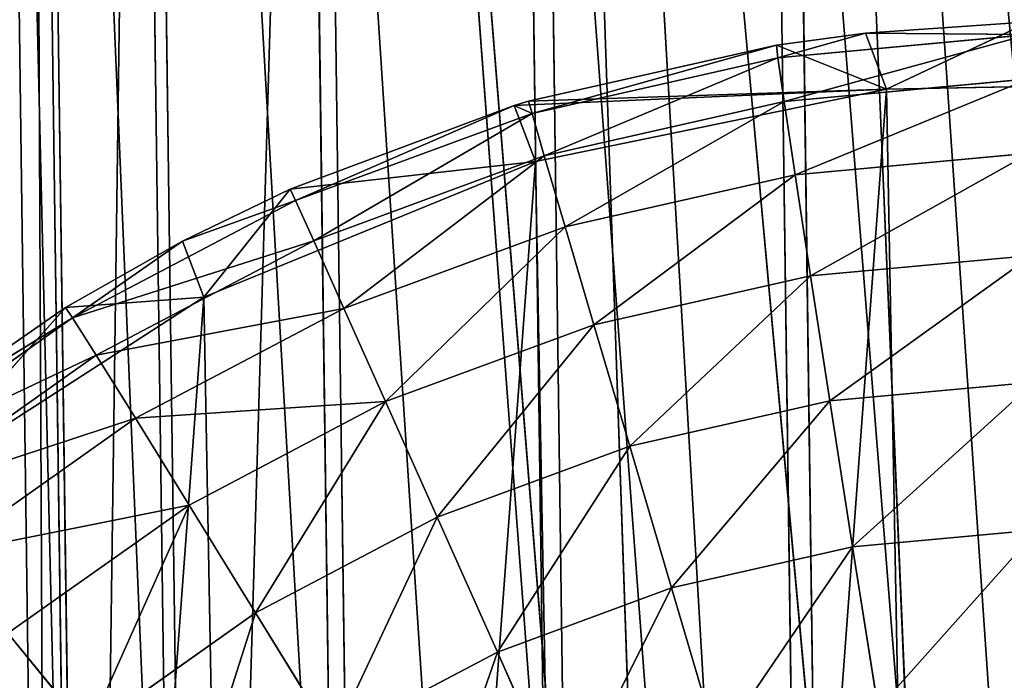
# Model space of a CAD drawing. Extents: x 0 to 230, y 0 to 588.
# Tile 114 of 256: x 107.94 to 114.52, y 124.36 to 128.78. Entities that reach past the tile are written whole.
import ezdxf

# ---------------------------------------------------------------- set-up
doc = ezdxf.new("R2010")
doc.units = 0
doc.header["$LTSCALE"] = 25.4
doc.layers.get('0').update_dxf_attribs({"color": 13, "linetype": 'CONTINUOUS'})

# ---------------------------------------------------------------- blocks, each defined once
blk = doc.blocks.new('VIPER-I-6512-6513_STL_3')
at = {"color": 250}
for p, q in [((-14.7192, 154.5914, 501.1435), (-14.4205, 132.4772, 466.1764)), ((-14.7192, 154.5914, 501.1435), (-14.4205, 132.4772, 466.1764)), ((-14.7192, 154.5914, 501.1435), (-13.794, 132.6465, 466.2595)), ((-13.2252, 132.7092, 466.2912), (-14.7192, 154.5914, 501.1435)), ((-13.2252, 132.7092, 466.2912), (-14.7192, 154.5914, 501.1435)), ((-14.7192, 154.5914, 501.1435), (-13.794, 132.6465, 466.2595)), ((-15.1038, 132.1613, 466.0173), (-16.3871, 154.084, 501.4501)), ((-16.3871, 154.084, 501.4501), (-14.4205, 132.4772, 466.1764)), ((-16.3871, 154.084, 501.4501), (-14.4205, 132.4772, 466.1764)), ((-16.3871, 154.084, 501.4501), (-16.0809, 131.4132, 465.6029)), ((-16.3871, 154.084, 501.4501), (-16.0809, 131.4132, 465.6029)), ((-16.3871, 154.084, 501.4501), (-15.6236, 131.8141, 465.8326)), ((-16.3871, 154.084, 501.4501), (-15.6236, 131.8141, 465.8326)), ((-15.1038, 132.1613, 466.0173), (-16.3871, 154.084, 501.4501)), ((-16.1897, 131.3016, 465.5352), (-17.8333, 153.2157, 501.9869)), ((-17.8333, 153.2157, 501.9869), (-16.0809, 131.4132, 465.6029)), ((-17.8333, 153.2157, 501.9869), (-16.0809, 131.4132, 465.6029)), ((-17.8333, 153.2157, 501.9869), (-17.4724, 126.4911, 459.7298)), ((-16.1897, 131.3016, 465.5352), (-17.8333, 153.2157, 501.9869)), ((-17.8333, 153.2157, 501.9869), (-17.4724, 126.4911, 459.7298)), ((-18.9505, 152.0509, 502.714), (-18.5895, 125.3263, 460.4568)), ((-18.9505, 152.0509, 502.714), (-18.5895, 125.3263, 460.4568)), ((-19.6558, 150.676, 503.5775), (-19.2948, 123.9514, 461.3204)), ((-19.6558, 150.676, 503.5775), (-19.2948, 123.9514, 461.3204)), ((-19.8969, 149.193, 504.5134), (-19.536, 122.4683, 462.2563)), ((-19.8969, 149.193, 504.5134), (-19.536, 122.4683, 462.2563)), ((-19.6559, 147.7117, 505.4522), (-19.295, 120.9871, 463.1951)), ((-19.6559, 147.7117, 505.4522), (-19.295, 120.9871, 463.1951)), ((-18.9508, 146.3422, 506.3243), (-18.5899, 119.6176, 464.0672)), ((-18.9508, 146.3422, 506.3243), (-18.5899, 119.6176, 464.0672)), ((-17.8338, 145.1859, 507.0652), (-17.4729, 118.4613, 464.808)), ((-17.8338, 145.1859, 507.0652), (-17.4729, 118.4613, 464.808)), ((-16.3877, 144.3287, 507.6197), (-16.0268, 117.6041, 465.3625)), ((-16.3877, 144.3287, 507.6197), (-16.0268, 117.6041, 465.3625)), ((-14.7198, 143.834, 507.9467), (-14.3589, 117.1094, 465.6896)), ((-14.7198, 143.834, 507.9467), (-14.3589, 117.1094, 465.6896)), ((-14.0766, 137.4875, 452.9839), (-12.9784, 137.5629, 452.9894)), ((-14.0766, 137.4875, 452.9839), (-12.9784, 137.5629, 452.9894)), ((-13.9342, 137.1119, 429.9874), (-12.9784, 137.5629, 452.9894)), ((-13.9342, 137.1119, 429.9874), (-12.9784, 137.5629, 452.9894)), ((-14.6717, 137.4072, 452.9815), (-14.0766, 137.4875, 452.9839)), ((-14.6717, 137.4072, 452.9815), (-14.0766, 137.4875, 452.9839)), ((-14.0766, 137.4875, 452.9839), (-14.6626, 137.322, 454.1987)), ((-14.0766, 137.4875, 452.9839), (-14.6626, 137.322, 454.1987)), ((-14.6626, 137.322, 454.1987), (-12.9831, 137.4765, 454.2065)), ((-14.6626, 137.322, 454.1987), (-12.9831, 137.4765, 454.2065)), ((-13.9342, 137.1119, 429.9874), (-14.0766, 137.4875, 452.9839)), ((-13.9342, 137.1119, 429.9874), (-14.0766, 137.4875, 452.9839)), ((-14.0766, 137.4875, 452.9839), (-12.9831, 137.4765, 454.2065)), ((-14.0766, 137.4875, 452.9839), (-12.9831, 137.4765, 454.2065)), ((-16.3302, 137.0318, 452.9774), (-14.6717, 137.4072, 452.9815)), ((-16.3302, 137.0318, 452.9774), (-14.6717, 137.4072, 452.9815)), ((-14.6717, 137.4072, 452.9815), (-13.9342, 137.1119, 429.9874)), ((-14.6717, 137.4072, 452.9815), (-13.9342, 137.1119, 429.9874)), ((-14.6717, 137.4072, 452.9815), (-14.6626, 137.322, 454.1987)), ((-14.6717, 137.4072, 452.9815), (-14.6626, 137.322, 454.1987)), ((-16.3076, 136.9497, 454.1945), (-14.6626, 137.322, 454.1987)), ((-16.3076, 136.9497, 454.1945), (-14.6626, 137.322, 454.1987)), ((-14.6205, 137.0294, 455.3825), (-14.6626, 137.322, 454.1987)), ((-14.6205, 137.0294, 455.3825), (-14.6626, 137.322, 454.1987)), ((-14.6205, 137.0294, 455.3825), (-12.9822, 137.1801, 455.3902)), ((-14.6205, 137.0294, 455.3825), (-12.9822, 137.1801, 455.3902)), ((-11.5357, 137.1565, 430.0015), (-13.9342, 137.1119, 429.9874)), ((-11.5357, 137.1565, 430.0015), (-13.9342, 137.1119, 429.9874)), ((-16.4261, 137.003, 452.9772), (-13.9342, 137.1119, 429.9874)), ((-16.4261, 137.003, 452.9772), (-13.9342, 137.1119, 429.9874)), ((-16.3302, 137.0318, 452.9774), (-13.9342, 137.1119, 429.9874)), ((-16.3302, 137.0318, 452.9774), (-13.9342, 137.1119, 429.9874)), ((-13.9342, 137.1119, 429.9874), (-16.2837, 136.6275, 429.9807)), ((-13.9342, 137.1119, 429.9874), (-16.2837, 136.6275, 429.9807)), ((-17.9256, 136.4432, 452.9771), (-16.4261, 137.003, 452.9772)), ((-17.9256, 136.4432, 452.9771), (-16.4261, 137.003, 452.9772)), ((-16.4261, 137.003, 452.9772), (-17.8899, 136.3659, 454.1943)), ((-16.4261, 137.003, 452.9772), (-17.8899, 136.3659, 454.1943)), ((-16.4261, 137.003, 452.9772), (-16.3302, 137.0318, 452.9774)), ((-16.4261, 137.003, 452.9772), (-16.3302, 137.0318, 452.9774)), ((-16.4261, 137.003, 452.9772), (-16.2837, 136.6275, 429.9807)), ((-16.4261, 137.003, 452.9772), (-16.2837, 136.6275, 429.9807)), ((-16.4261, 137.003, 452.9772), (-16.3076, 136.9497, 454.1945)), ((-16.4261, 137.003, 452.9772), (-16.3076, 136.9497, 454.1945)), ((-16.3302, 137.0318, 452.9774), (-16.3076, 136.9497, 454.1945)), ((-16.3302, 137.0318, 452.9774), (-16.3076, 136.9497, 454.1945)), ((-16.2252, 136.6662, 455.3785), (-14.6205, 137.0294, 455.3825)), ((-16.2252, 136.6662, 455.3785), (-14.6205, 137.0294, 455.3825)), ((-14.5467, 136.5382, 456.497), (-14.6205, 137.0294, 455.3825)), ((-14.5467, 136.5382, 456.497), (-14.6205, 137.0294, 455.3825)), ((-17.8899, 136.3659, 454.1943), (-16.3076, 136.9497, 454.1945)), ((-17.8899, 136.3659, 454.1943), (-16.3076, 136.9497, 454.1945)), ((-16.2252, 136.6662, 455.3785), (-16.3076, 136.9497, 454.1945)), ((-16.2252, 136.6662, 455.3785), (-16.3076, 136.9497, 454.1945)), ((-17.7687, 136.0967, 455.3782), (-16.2252, 136.6662, 455.3785)), ((-17.7687, 136.0967, 455.3782), (-16.2252, 136.6662, 455.3785)), ((-16.0856, 136.1899, 456.4932), (-16.2252, 136.6662, 455.3785)), ((-16.0856, 136.1899, 456.4932), (-16.2252, 136.6662, 455.3785)), ((-14.5467, 136.5382, 456.497), (-12.9755, 136.6827, 456.5044)), ((-14.5467, 136.5382, 456.497), (-12.9755, 136.6827, 456.5044)), ((-16.2837, 136.6275, 429.9807), (-18.5043, 135.7196, 429.9818)), ((-16.2837, 136.6275, 429.9807), (-18.5043, 135.7196, 429.9818)), ((-17.9256, 136.4432, 452.9771), (-16.2837, 136.6275, 429.9807)), ((-17.9256, 136.4432, 452.9771), (-16.2837, 136.6275, 429.9807)), ((-16.0856, 136.1899, 456.4932), (-14.5467, 136.5382, 456.497)), ((-16.0856, 136.1899, 456.4932), (-14.5467, 136.5382, 456.497)), ((-14.4434, 135.8634, 457.5083), (-14.5467, 136.5382, 456.497)), ((-14.4434, 135.8634, 457.5083), (-14.5467, 136.5382, 456.497)), ((-18.6467, 136.0952, 452.9783), (-17.9256, 136.4432, 452.9771)), ((-18.6467, 136.0952, 452.9783), (-17.9256, 136.4432, 452.9771)), ((-17.9256, 136.4432, 452.9771), (-18.5043, 135.7196, 429.9818)), ((-17.9256, 136.4432, 452.9771), (-18.5043, 135.7196, 429.9818)), ((-17.9256, 136.4432, 452.9771), (-17.8899, 136.3659, 454.1943)), ((-17.9256, 136.4432, 452.9771), (-17.8899, 136.3659, 454.1943)), ((-19.3824, 135.5806, 454.1979), (-17.8899, 136.3659, 454.1943)), ((-19.3824, 135.5806, 454.1979), (-17.8899, 136.3659, 454.1943)), ((-18.6467, 136.0952, 452.9783), (-17.8899, 136.3659, 454.1943)), ((-18.6467, 136.0952, 452.9783), (-17.8899, 136.3659, 454.1943)), ((-17.7687, 136.0967, 455.3782), (-17.8899, 136.3659, 454.1943)), ((-17.7687, 136.0967, 455.3782), (-17.8899, 136.3659, 454.1943)), ((-17.5658, 135.6438, 456.4929), (-16.0856, 136.1899, 456.4932)), ((-17.5658, 135.6438, 456.4929), (-16.0856, 136.1899, 456.4932)), ((-15.893, 135.5353, 457.5047), (-16.0856, 136.1899, 456.4932)), ((-15.893, 135.5353, 457.5047), (-16.0856, 136.1899, 456.4932)), ((-19.4305, 135.6514, 452.9807), (-18.6467, 136.0952, 452.9783)), ((-19.4305, 135.6514, 452.9807), (-18.6467, 136.0952, 452.9783)), ((-18.6467, 136.0952, 452.9783), (-19.3824, 135.5806, 454.1979)), ((-18.6467, 136.0952, 452.9783), (-19.3824, 135.5806, 454.1979)), ((-19.2247, 135.3306, 455.3817), (-17.7687, 136.0967, 455.3782)), ((-19.2247, 135.3306, 455.3817), (-17.7687, 136.0967, 455.3782)), ((-18.6467, 136.0952, 452.9783), (-18.5043, 135.7196, 429.9818)), ((-18.6467, 136.0952, 452.9783), (-18.5043, 135.7196, 429.9818)), ((-17.5658, 135.6438, 456.4929), (-17.7687, 136.0967, 455.3782)), ((-17.5658, 135.6438, 456.4929), (-17.7687, 136.0967, 455.3782)), ((-14.4434, 135.8634, 457.5083), (-12.9634, 135.9995, 457.5153)), ((-14.4434, 135.8634, 457.5083), (-12.9634, 135.9995, 457.5153)), ((-15.893, 135.5353, 457.5047), (-14.4434, 135.8634, 457.5083)), ((-15.893, 135.5353, 457.5047), (-14.4434, 135.8634, 457.5083)), ((-14.3138, 135.0254, 458.3857), (-14.4434, 135.8634, 457.5083)), ((-14.3138, 135.0254, 458.3857), (-14.4434, 135.8634, 457.5083)), ((-18.5043, 135.7196, 429.9818), (-20.5202, 134.4193, 429.9906)), ((-18.5043, 135.7196, 429.9818), (-20.5202, 134.4193, 429.9906)), ((-19.4305, 135.6514, 452.9807), (-18.5043, 135.7196, 429.9818)), ((-19.4305, 135.6514, 452.9807), (-18.5043, 135.7196, 429.9818)), ((-20.6626, 134.7948, 452.9871), (-19.4305, 135.6514, 452.9807)), ((-20.6626, 134.7948, 452.9871), (-19.4305, 135.6514, 452.9807)), ((-19.4305, 135.6514, 452.9807), (-20.5202, 134.4193, 429.9906)), ((-19.4305, 135.6514, 452.9807), (-20.5202, 134.4193, 429.9906)), ((-19.4305, 135.6514, 452.9807), (-19.3824, 135.5806, 454.1979)), ((-19.4305, 135.6514, 452.9807), (-19.3824, 135.5806, 454.1979)), ((-18.9622, 134.9091, 456.4963), (-17.5658, 135.6438, 456.4929)), ((-18.9622, 134.9091, 456.4963), (-17.5658, 135.6438, 456.4929)), ((-17.2874, 135.0208, 457.5045), (-17.5658, 135.6438, 456.4929)), ((-17.2874, 135.0208, 457.5045), (-17.5658, 135.6438, 456.4929)), ((-20.7598, 134.6072, 454.2053), (-19.3824, 135.5806, 454.1979)), ((-20.7598, 134.6072, 454.2053), (-19.3824, 135.5806, 454.1979)), ((-20.6626, 134.7948, 452.9871), (-19.3824, 135.5806, 454.1979)), ((-20.6626, 134.7948, 452.9871), (-19.3824, 135.5806, 454.1979)), ((-19.2247, 135.3306, 455.3817), (-19.3824, 135.5806, 454.1979)), ((-19.2247, 135.3306, 455.3817), (-19.3824, 135.5806, 454.1979)), ((-17.2874, 135.0208, 457.5045), (-15.893, 135.5353, 457.5047)), ((-17.2874, 135.0208, 457.5045), (-15.893, 135.5353, 457.5047)), ((-15.6533, 134.7222, 458.3824), (-15.893, 135.5353, 457.5047)), ((-15.6533, 134.7222, 458.3824), (-15.893, 135.5353, 457.5047)), ((-20.5683, 134.3811, 455.3889), (-19.2247, 135.3306, 455.3817)), ((-20.5683, 134.3811, 455.3889), (-19.2247, 135.3306, 455.3817)), ((-18.9622, 134.9091, 456.4963), (-19.2247, 135.3306, 455.3817)), ((-18.9622, 134.9091, 456.4963), (-19.2247, 135.3306, 455.3817)), ((-14.3138, 135.0254, 458.3857), (-12.9462, 135.1512, 458.3922)), ((-14.3138, 135.0254, 458.3857), (-12.9462, 135.1512, 458.3922)), ((-18.6027, 134.3288, 457.5076), (-17.2874, 135.0208, 457.5045)), ((-18.6027, 134.3288, 457.5076), (-17.2874, 135.0208, 457.5045)), ((-16.9418, 134.2468, 458.3822), (-17.2874, 135.0208, 457.5045)), ((-16.9418, 134.2468, 458.3822), (-17.2874, 135.0208, 457.5045)), ((-15.6533, 134.7222, 458.3824), (-14.3138, 135.0254, 458.3857)), ((-15.6533, 134.7222, 458.3824), (-14.3138, 135.0254, 458.3857)), ((-14.1618, 134.0498, 459.1026), (-14.3138, 135.0254, 458.3857)), ((-14.1618, 134.0498, 459.1026), (-14.3138, 135.0254, 458.3857)), ((-20.2507, 133.9985, 456.5031), (-18.9622, 134.9091, 456.4963)), ((-20.2507, 133.9985, 456.5031), (-18.9622, 134.9091, 456.4963)), ((-18.6027, 134.3288, 457.5076), (-18.9622, 134.9091, 456.4963)), ((-18.6027, 134.3288, 457.5076), (-18.9622, 134.9091, 456.4963)), ((-16.9418, 134.2468, 458.3822), (-15.6533, 134.7222, 458.3824)), ((-16.9418, 134.2468, 458.3822), (-15.6533, 134.7222, 458.3824)), ((-15.3738, 133.7755, 459.0995), (-15.6533, 134.7222, 458.3824)), ((-15.3738, 133.7755, 459.0995), (-15.6533, 134.7222, 458.3824)), ((-19.8164, 133.471, 457.5141), (-18.6027, 134.3288, 457.5076)), ((-19.8164, 133.471, 457.5141), (-18.6027, 134.3288, 457.5076)), ((-18.1572, 133.6073, 458.3851), (-18.6027, 134.3288, 457.5076)), ((-18.1572, 133.6073, 458.3851), (-18.6027, 134.3288, 457.5076)), ((-18.1572, 133.6073, 458.3851), (-16.9418, 134.2468, 458.3822)), ((-18.1572, 133.6073, 458.3851), (-16.9418, 134.2468, 458.3822)), ((-16.5396, 133.3453, 459.0994), (-16.9418, 134.2468, 458.3822)), ((-16.5396, 133.3453, 459.0994), (-16.9418, 134.2468, 458.3822)), ((-14.1618, 134.0498, 459.1026), (-12.9244, 134.1636, 459.1084)), ((-14.1618, 134.0498, 459.1026), (-12.9244, 134.1636, 459.1084)), ((-15.3738, 133.7755, 459.0995), (-14.1618, 134.0498, 459.1026)), ((-15.3738, 133.7755, 459.0995), (-14.1618, 134.0498, 459.1026)), ((-13.992, 132.9661, 459.6371), (-14.1618, 134.0498, 459.1026)), ((-13.992, 132.9661, 459.6371), (-14.1618, 134.0498, 459.1026)), ((-16.5396, 133.3453, 459.0994), (-15.3738, 133.7755, 459.0995)), ((-16.5396, 133.3453, 459.0994), (-15.3738, 133.7755, 459.0995)), ((-15.0629, 132.7237, 459.6344), (-15.3738, 133.7755, 459.0995)), ((-15.0629, 132.7237, 459.6344), (-15.3738, 133.7755, 459.0995)), ((-19.2788, 132.8147, 458.3911), (-18.1572, 133.6073, 458.3851)), ((-19.2788, 132.8147, 458.3911), (-18.1572, 133.6073, 458.3851)), ((-17.6393, 132.7667, 459.102), (-18.1572, 133.6073, 458.3851)), ((-17.6393, 132.7667, 459.102), (-18.1572, 133.6073, 458.3851)), ((-19.2788, 132.8147, 458.3911), (-19.8164, 133.471, 457.5141)), ((-19.2788, 132.8147, 458.3911), (-19.8164, 133.471, 457.5141)), ((-17.6393, 132.7667, 459.102), (-16.5396, 133.3453, 459.0994)), ((-17.6393, 132.7667, 459.102), (-16.5396, 133.3453, 459.0994)), ((-16.093, 132.3437, 459.6342), (-16.5396, 133.3453, 459.0994)), ((-16.093, 132.3437, 459.6342), (-16.5396, 133.3453, 459.0994))]:
    blk.add_line(p, q, dxfattribs=at)
at = {"color": 7}
mesh = blk.add_polyface(dxfattribs=at)
corners = [(-14.7192, 154.5914, 501.1435), (-12.9532, 154.7002, 501.0897), (-12.6547, 132.6878, 466.2838)]
mesh.append_faces([[corners[k] for k in face] for face in [(0, 1, 2)]], dxfattribs={"color": 7})
mesh = blk.add_polyface(dxfattribs=at)
corners = [(-16.3871, 154.084, 501.4501), (-14.7192, 154.5914, 501.1435), (-14.4205, 132.4772, 466.1764)]
mesh.append_faces([[corners[k] for k in face] for face in [(0, 1, 2)]], dxfattribs={"color": 7})
mesh = blk.add_polyface(dxfattribs=at)
corners = [(-14.7192, 154.5914, 501.1435), (-13.794, 132.6465, 466.2595), (-14.4205, 132.4772, 466.1764)]
mesh.append_faces([[corners[k] for k in face] for face in [(0, 1, 2)]], dxfattribs={"color": 7})
mesh = blk.add_polyface(dxfattribs=at)
corners = [(-14.7192, 154.5914, 501.1435), (-12.6547, 132.6878, 466.2838), (-13.2252, 132.7092, 466.2912)]
mesh.append_faces([[corners[k] for k in face] for face in [(0, 1, 2)]], dxfattribs={"color": 7})
mesh = blk.add_polyface(dxfattribs=at)
corners = [(-14.7192, 154.5914, 501.1435), (-13.2252, 132.7092, 466.2912), (-13.794, 132.6465, 466.2595)]
mesh.append_faces([[corners[k] for k in face] for face in [(0, 1, 2)]], dxfattribs={"color": 7})
mesh = blk.add_polyface(dxfattribs=at)
corners = [(-17.8333, 153.2157, 501.9869), (-16.3871, 154.084, 501.4501), (-16.0809, 131.4132, 465.6029)]
mesh.append_faces([[corners[k] for k in face] for face in [(0, 1, 2)]], dxfattribs={"color": 7})
mesh = blk.add_polyface(dxfattribs=at)
corners = [(-16.3871, 154.084, 501.4501), (-14.4205, 132.4772, 466.1764), (-15.1038, 132.1613, 466.0173)]
mesh.append_faces([[corners[k] for k in face] for face in [(0, 1, 2)]], dxfattribs={"color": 7})
mesh = blk.add_polyface(dxfattribs=at)
corners = [(-16.3871, 154.084, 501.4501), (-15.6236, 131.8141, 465.8326), (-16.0809, 131.4132, 465.6029)]
mesh.append_faces([[corners[k] for k in face] for face in [(0, 1, 2)]], dxfattribs={"color": 7})
mesh = blk.add_polyface(dxfattribs=at)
corners = [(-16.3871, 154.084, 501.4501), (-15.1038, 132.1613, 466.0173), (-15.6236, 131.8141, 465.8326)]
mesh.append_faces([[corners[k] for k in face] for face in [(0, 1, 2)]], dxfattribs={"color": 7})
mesh = blk.add_polyface(dxfattribs=at)
corners = [(-18.9505, 152.0509, 502.714), (-17.4724, 126.4911, 459.7298), (-18.5895, 125.3263, 460.4568), (-17.8333, 153.2157, 501.9869)]
mesh.append_faces([[corners[k] for k in face] for face in [(0, 1, 2), (1, 0, 3)]], dxfattribs={"vtx0": -1, "color": 7})
mesh = blk.add_polyface(dxfattribs=at)
corners = [(-17.8333, 153.2157, 501.9869), (-16.0809, 131.4132, 465.6029), (-16.1897, 131.3016, 465.5352)]
mesh.append_faces([[corners[k] for k in face] for face in [(0, 1, 2)]], dxfattribs={"color": 7})
mesh = blk.add_polyface(dxfattribs=at)
corners = [(-17.4724, 126.4911, 459.7298), (-16.1897, 131.3016, 465.5352), (-16.1358, 127.3099, 459.2234), (-17.8333, 153.2157, 501.9869)]
mesh.append_faces([[corners[k] for k in face] for face in [(0, 1, 2), (1, 0, 3)]], dxfattribs={"vtx0": -1, "color": 7})
mesh = blk.add_polyface(dxfattribs=at)
corners = [(-19.6558, 150.676, 503.5775), (-18.5895, 125.3263, 460.4568), (-19.2948, 123.9514, 461.3204), (-18.9505, 152.0509, 502.714)]
mesh.append_faces([[corners[k] for k in face] for face in [(0, 1, 2), (1, 0, 3)]], dxfattribs={"vtx0": -1, "color": 7})
mesh = blk.add_polyface(dxfattribs=at)
corners = [(-19.8969, 149.193, 504.5134), (-19.2948, 123.9514, 461.3204), (-19.536, 122.4683, 462.2563), (-19.6558, 150.676, 503.5775)]
mesh.append_faces([[corners[k] for k in face] for face in [(0, 1, 2), (1, 0, 3)]], dxfattribs={"vtx0": -1, "color": 7})
mesh = blk.add_polyface(dxfattribs=at)
corners = [(-19.6559, 147.7117, 505.4522), (-19.536, 122.4683, 462.2563), (-19.295, 120.9871, 463.1951), (-19.8969, 149.193, 504.5134)]
mesh.append_faces([[corners[k] for k in face] for face in [(0, 1, 2), (1, 0, 3)]], dxfattribs={"vtx0": -1, "color": 7})
mesh = blk.add_polyface(dxfattribs=at)
corners = [(-18.9508, 146.3422, 506.3243), (-19.295, 120.9871, 463.1951), (-18.5899, 119.6176, 464.0672), (-19.6559, 147.7117, 505.4522)]
mesh.append_faces([[corners[k] for k in face] for face in [(0, 1, 2), (1, 0, 3)]], dxfattribs={"vtx0": -1, "color": 7})
mesh = blk.add_polyface(dxfattribs=at)
corners = [(-17.8338, 145.1859, 507.0652), (-18.5899, 119.6176, 464.0672), (-17.4729, 118.4613, 464.808), (-18.9508, 146.3422, 506.3243)]
mesh.append_faces([[corners[k] for k in face] for face in [(0, 1, 2), (1, 0, 3)]], dxfattribs={"vtx0": -1, "color": 7})
mesh = blk.add_polyface(dxfattribs=at)
corners = [(-16.0268, 117.6041, 465.3625), (-17.8338, 145.1859, 507.0652), (-17.4729, 118.4613, 464.808), (-16.3877, 144.3287, 507.6197)]
mesh.append_faces([[corners[k] for k in face] for face in [(0, 1, 2), (1, 0, 3)]], dxfattribs={"vtx0": -1, "color": 7})
mesh = blk.add_polyface(dxfattribs=at)
corners = [(-14.3589, 117.1094, 465.6896), (-16.3877, 144.3287, 507.6197), (-16.0268, 117.6041, 465.3625), (-14.7198, 143.834, 507.9467)]
mesh.append_faces([[corners[k] for k in face] for face in [(0, 1, 2), (1, 0, 3)]], dxfattribs={"vtx0": -1, "color": 7})
mesh = blk.add_polyface(dxfattribs=at)
corners = [(-12.5929, 117.0141, 465.765), (-14.7198, 143.834, 507.9467), (-14.3589, 117.1094, 465.6896), (-12.9538, 143.7387, 508.0221)]
mesh.append_faces([[corners[k] for k in face] for face in [(0, 1, 2), (1, 0, 3)]], dxfattribs={"vtx0": -1, "color": 7})
mesh = blk.add_polyface(dxfattribs=at)
corners = [(-12.9784, 137.5629, 452.9894), (-13.9342, 137.1119, 429.9874), (-14.0766, 137.4875, 452.9839)]
mesh.append_faces([[corners[k] for k in face] for face in [(0, 1, 2)]], dxfattribs={"color": 7})
mesh = blk.add_polyface(dxfattribs=at)
corners = [(-12.9831, 137.4765, 454.2065), (-12.9784, 137.5629, 452.9894), (-14.0766, 137.4875, 452.9839)]
mesh.append_faces([[corners[k] for k in face] for face in [(0, 1, 2)]], dxfattribs={"color": 7})
mesh = blk.add_polyface(dxfattribs=at)
corners = [(-12.9784, 137.5629, 452.9894), (-11.5357, 137.1565, 430.0015), (-13.9342, 137.1119, 429.9874)]
mesh.append_faces([[corners[k] for k in face] for face in [(0, 1, 2)]], dxfattribs={"color": 7})
mesh = blk.add_polyface(dxfattribs=at)
corners = [(-14.0766, 137.4875, 452.9839), (-13.9342, 137.1119, 429.9874), (-14.6717, 137.4072, 452.9815)]
mesh.append_faces([[corners[k] for k in face] for face in [(0, 1, 2)]], dxfattribs={"color": 7})
mesh = blk.add_polyface(dxfattribs=at)
corners = [(-14.6626, 137.322, 454.1987), (-14.0766, 137.4875, 452.9839), (-14.6717, 137.4072, 452.9815)]
mesh.append_faces([[corners[k] for k in face] for face in [(0, 1, 2)]], dxfattribs={"color": 7})
mesh = blk.add_polyface(dxfattribs=at)
corners = [(-12.9831, 137.4765, 454.2065), (-14.0766, 137.4875, 452.9839), (-14.6626, 137.322, 454.1987)]
mesh.append_faces([[corners[k] for k in face] for face in [(0, 1, 2)]], dxfattribs={"color": 7})
mesh = blk.add_polyface(dxfattribs=at)
corners = [(-14.6205, 137.0294, 455.3825), (-12.9831, 137.4765, 454.2065), (-14.6626, 137.322, 454.1987), (-12.9822, 137.1801, 455.3902)]
mesh.append_faces([[corners[k] for k in face] for face in [(0, 1, 2), (1, 0, 3)]], dxfattribs={"vtx0": -1, "color": 7})
mesh = blk.add_polyface(dxfattribs=at)
corners = [(-14.6717, 137.4072, 452.9815), (-13.9342, 137.1119, 429.9874), (-16.3302, 137.0318, 452.9774)]
mesh.append_faces([[corners[k] for k in face] for face in [(0, 1, 2)]], dxfattribs={"color": 7})
mesh = blk.add_polyface(dxfattribs=at)
corners = [(-16.3076, 136.9497, 454.1945), (-14.6717, 137.4072, 452.9815), (-16.3302, 137.0318, 452.9774), (-14.6626, 137.322, 454.1987)]
mesh.append_faces([[corners[k] for k in face] for face in [(0, 1, 2), (1, 0, 3)]], dxfattribs={"vtx0": -1, "color": 7})
mesh = blk.add_polyface(dxfattribs=at)
corners = [(-16.2252, 136.6662, 455.3785), (-14.6626, 137.322, 454.1987), (-16.3076, 136.9497, 454.1945), (-14.6205, 137.0294, 455.3825)]
mesh.append_faces([[corners[k] for k in face] for face in [(0, 1, 2), (1, 0, 3)]], dxfattribs={"vtx0": -1, "color": 7})
mesh = blk.add_polyface(dxfattribs=at)
corners = [(-25.3163, 126.3445, 430.0927), (-25.2281, 121.5684, 430.1713), (-25.4935, 123.9523, 430.1307), (-24.7025, 128.6633, 430.0587), (-24.5291, 119.2739, 430.2131), (-23.673, 130.83, 430.0297), (-23.4204, 117.1469, 430.2547), (-22.2629, 132.7707, 430.0067), (-21.9396, 115.2599, 430.2946), (-20.5202, 134.4193, 429.9906), (-20.1372, 113.6772, 430.3317), (-18.5043, 135.7196, 429.9818), (-18.0746, 112.4525, 430.3644), (-16.2837, 136.6275, 429.9807), (-15.8221, 111.6277, 430.3918), (-13.9342, 137.1119, 429.9874), (-13.4563, 111.2308, 430.413), (-11.5357, 137.1565, 430.0015), (-11.0577, 111.2753, 430.4271), (-9.1698, 136.7596, 430.0226), (-8.7082, 111.7597, 430.4337), (-6.9173, 135.9347, 430.05), (-6.4876, 112.6676, 430.4326), (-4.8547, 134.7101, 430.0828), (-4.4717, 113.968, 430.4239), (-3.0524, 133.1273, 430.1198), (-2.729, 115.6165, 430.4077), (-1.5716, 131.2403, 430.1598), (-1.3189, 117.5572, 430.3848), (-0.4628, 129.1133, 430.2014), (-0.2894, 119.7239, 430.3558), (0.2362, 126.8188, 430.2432), (0.3244, 122.0428, 430.3217), (0.5016, 124.4349, 430.2838)]
mesh.append_faces([[corners[k] for k in face] for face in [(0, 1, 2), (32, 31, 33)]], dxfattribs={"vtx0": -1, "color": 7})
mesh.append_faces([[corners[k] for k in face] for face in [(1, 3, 4), (4, 5, 6), (6, 7, 8), (8, 9, 10), (10, 11, 12), (12, 13, 14), (14, 15, 16), (16, 17, 18), (18, 19, 20), (20, 21, 22), (22, 23, 24), (24, 25, 26), (26, 27, 28), (28, 29, 30), (30, 31, 32)]], dxfattribs={"vtx0": -1, "vtx1": -1, "color": 7})
mesh.append_faces([[corners[k] for k in face] for face in [(1, 0, 3), (4, 3, 5), (6, 5, 7), (8, 7, 9), (10, 9, 11), (12, 11, 13), (14, 13, 15), (16, 15, 17), (18, 17, 19), (20, 19, 21), (22, 21, 23), (24, 23, 25), (26, 25, 27), (28, 27, 29), (30, 29, 31)]], dxfattribs={"vtx0": -1, "vtx2": -1, "color": 7})
mesh = blk.add_polyface(dxfattribs=at)
corners = [(-14.5467, 136.5382, 456.497), (-12.9822, 137.1801, 455.3902), (-14.6205, 137.0294, 455.3825), (-12.9755, 136.6827, 456.5044)]
mesh.append_faces([[corners[k] for k in face] for face in [(0, 1, 2), (1, 0, 3)]], dxfattribs={"vtx0": -1, "color": 7})
mesh = blk.add_polyface(dxfattribs=at)
corners = [(-16.4261, 137.003, 452.9772), (-13.9342, 137.1119, 429.9874), (-16.2837, 136.6275, 429.9807)]
mesh.append_faces([[corners[k] for k in face] for face in [(0, 1, 2)]], dxfattribs={"color": 7})
mesh = blk.add_polyface(dxfattribs=at)
corners = [(-16.3302, 137.0318, 452.9774), (-13.9342, 137.1119, 429.9874), (-16.4261, 137.003, 452.9772)]
mesh.append_faces([[corners[k] for k in face] for face in [(0, 1, 2)]], dxfattribs={"color": 7})
mesh = blk.add_polyface(dxfattribs=at)
corners = [(-16.4261, 137.003, 452.9772), (-16.2837, 136.6275, 429.9807), (-17.9256, 136.4432, 452.9771)]
mesh.append_faces([[corners[k] for k in face] for face in [(0, 1, 2)]], dxfattribs={"color": 7})
mesh = blk.add_polyface(dxfattribs=at)
corners = [(-17.8899, 136.3659, 454.1943), (-16.4261, 137.003, 452.9772), (-17.9256, 136.4432, 452.9771)]
mesh.append_faces([[corners[k] for k in face] for face in [(0, 1, 2)]], dxfattribs={"color": 7})
mesh = blk.add_polyface(dxfattribs=at)
corners = [(-16.3076, 136.9497, 454.1945), (-16.4261, 137.003, 452.9772), (-17.8899, 136.3659, 454.1943)]
mesh.append_faces([[corners[k] for k in face] for face in [(0, 1, 2)]], dxfattribs={"color": 7})
mesh = blk.add_polyface(dxfattribs=at)
corners = [(-16.3076, 136.9497, 454.1945), (-16.3302, 137.0318, 452.9774), (-16.4261, 137.003, 452.9772)]
mesh.append_faces([[corners[k] for k in face] for face in [(0, 1, 2)]], dxfattribs={"color": 7})
mesh = blk.add_polyface(dxfattribs=at)
corners = [(-16.0856, 136.1899, 456.4932), (-14.6205, 137.0294, 455.3825), (-16.2252, 136.6662, 455.3785), (-14.5467, 136.5382, 456.497)]
mesh.append_faces([[corners[k] for k in face] for face in [(0, 1, 2), (1, 0, 3)]], dxfattribs={"vtx0": -1, "color": 7})
mesh = blk.add_polyface(dxfattribs=at)
corners = [(-17.7687, 136.0967, 455.3782), (-16.3076, 136.9497, 454.1945), (-17.8899, 136.3659, 454.1943), (-16.2252, 136.6662, 455.3785)]
mesh.append_faces([[corners[k] for k in face] for face in [(0, 1, 2), (1, 0, 3)]], dxfattribs={"vtx0": -1, "color": 7})
mesh = blk.add_polyface(dxfattribs=at)
corners = [(-17.5658, 135.6438, 456.4929), (-16.2252, 136.6662, 455.3785), (-17.7687, 136.0967, 455.3782), (-16.0856, 136.1899, 456.4932)]
mesh.append_faces([[corners[k] for k in face] for face in [(0, 1, 2), (1, 0, 3)]], dxfattribs={"vtx0": -1, "color": 7})
mesh = blk.add_polyface(dxfattribs=at)
corners = [(-14.4434, 135.8634, 457.5083), (-12.9755, 136.6827, 456.5044), (-14.5467, 136.5382, 456.497), (-12.9634, 135.9995, 457.5153)]
mesh.append_faces([[corners[k] for k in face] for face in [(0, 1, 2), (1, 0, 3)]], dxfattribs={"vtx0": -1, "color": 7})
mesh = blk.add_polyface(dxfattribs=at)
corners = [(-17.9256, 136.4432, 452.9771), (-16.2837, 136.6275, 429.9807), (-18.5043, 135.7196, 429.9818)]
mesh.append_faces([[corners[k] for k in face] for face in [(0, 1, 2)]], dxfattribs={"color": 7})
mesh = blk.add_polyface(dxfattribs=at)
corners = [(-15.893, 135.5353, 457.5047), (-14.5467, 136.5382, 456.497), (-16.0856, 136.1899, 456.4932), (-14.4434, 135.8634, 457.5083)]
mesh.append_faces([[corners[k] for k in face] for face in [(0, 1, 2), (1, 0, 3)]], dxfattribs={"vtx0": -1, "color": 7})
mesh = blk.add_polyface(dxfattribs=at)
corners = [(-18.6467, 136.0952, 452.9783), (-17.9256, 136.4432, 452.9771), (-18.5043, 135.7196, 429.9818)]
mesh.append_faces([[corners[k] for k in face] for face in [(0, 1, 2)]], dxfattribs={"color": 7})
mesh = blk.add_polyface(dxfattribs=at)
corners = [(-17.8899, 136.3659, 454.1943), (-17.9256, 136.4432, 452.9771), (-18.6467, 136.0952, 452.9783)]
mesh.append_faces([[corners[k] for k in face] for face in [(0, 1, 2)]], dxfattribs={"color": 7})
mesh = blk.add_polyface(dxfattribs=at)
corners = [(-19.3824, 135.5806, 454.1979), (-17.8899, 136.3659, 454.1943), (-18.6467, 136.0952, 452.9783)]
mesh.append_faces([[corners[k] for k in face] for face in [(0, 1, 2)]], dxfattribs={"color": 7})
mesh = blk.add_polyface(dxfattribs=at)
corners = [(-19.3824, 135.5806, 454.1979), (-17.7687, 136.0967, 455.3782), (-17.8899, 136.3659, 454.1943), (-19.2247, 135.3306, 455.3817)]
mesh.append_faces([[corners[k] for k in face] for face in [(0, 1, 2), (1, 0, 3)]], dxfattribs={"vtx0": -1, "color": 7})
mesh = blk.add_polyface(dxfattribs=at)
corners = [(-17.2874, 135.0208, 457.5045), (-16.0856, 136.1899, 456.4932), (-17.5658, 135.6438, 456.4929), (-15.893, 135.5353, 457.5047)]
mesh.append_faces([[corners[k] for k in face] for face in [(0, 1, 2), (1, 0, 3)]], dxfattribs={"vtx0": -1, "color": 7})
mesh = blk.add_polyface(dxfattribs=at)
corners = [(-19.4305, 135.6514, 452.9807), (-18.6467, 136.0952, 452.9783), (-18.5043, 135.7196, 429.9818)]
mesh.append_faces([[corners[k] for k in face] for face in [(0, 1, 2)]], dxfattribs={"color": 7})
mesh = blk.add_polyface(dxfattribs=at)
corners = [(-19.3824, 135.5806, 454.1979), (-18.6467, 136.0952, 452.9783), (-19.4305, 135.6514, 452.9807)]
mesh.append_faces([[corners[k] for k in face] for face in [(0, 1, 2)]], dxfattribs={"color": 7})
mesh = blk.add_polyface(dxfattribs=at)
corners = [(-19.2247, 135.3306, 455.3817), (-17.5658, 135.6438, 456.4929), (-17.7687, 136.0967, 455.3782), (-18.9622, 134.9091, 456.4963)]
mesh.append_faces([[corners[k] for k in face] for face in [(0, 1, 2), (1, 0, 3)]], dxfattribs={"vtx0": -1, "color": 7})
mesh = blk.add_polyface(dxfattribs=at)
corners = [(-14.3138, 135.0254, 458.3857), (-12.9634, 135.9995, 457.5153), (-14.4434, 135.8634, 457.5083), (-12.9462, 135.1512, 458.3922)]
mesh.append_faces([[corners[k] for k in face] for face in [(0, 1, 2), (1, 0, 3)]], dxfattribs={"vtx0": -1, "color": 7})
mesh = blk.add_polyface(dxfattribs=at)
corners = [(-15.6533, 134.7222, 458.3824), (-14.4434, 135.8634, 457.5083), (-15.893, 135.5353, 457.5047), (-14.3138, 135.0254, 458.3857)]
mesh.append_faces([[corners[k] for k in face] for face in [(0, 1, 2), (1, 0, 3)]], dxfattribs={"vtx0": -1, "color": 7})
mesh = blk.add_polyface(dxfattribs=at)
corners = [(-19.4305, 135.6514, 452.9807), (-18.5043, 135.7196, 429.9818), (-20.5202, 134.4193, 429.9906)]
mesh.append_faces([[corners[k] for k in face] for face in [(0, 1, 2)]], dxfattribs={"color": 7})
mesh = blk.add_polyface(dxfattribs=at)
corners = [(-20.6626, 134.7948, 452.9871), (-19.4305, 135.6514, 452.9807), (-20.5202, 134.4193, 429.9906)]
mesh.append_faces([[corners[k] for k in face] for face in [(0, 1, 2)]], dxfattribs={"color": 7})
mesh = blk.add_polyface(dxfattribs=at)
corners = [(-19.3824, 135.5806, 454.1979), (-19.4305, 135.6514, 452.9807), (-20.6626, 134.7948, 452.9871)]
mesh.append_faces([[corners[k] for k in face] for face in [(0, 1, 2)]], dxfattribs={"color": 7})
mesh = blk.add_polyface(dxfattribs=at)
corners = [(-18.9622, 134.9091, 456.4963), (-17.2874, 135.0208, 457.5045), (-17.5658, 135.6438, 456.4929), (-18.6027, 134.3288, 457.5076)]
mesh.append_faces([[corners[k] for k in face] for face in [(0, 1, 2), (1, 0, 3)]], dxfattribs={"vtx0": -1, "color": 7})
mesh = blk.add_polyface(dxfattribs=at)
corners = [(-20.7598, 134.6072, 454.2053), (-19.3824, 135.5806, 454.1979), (-20.6626, 134.7948, 452.9871)]
mesh.append_faces([[corners[k] for k in face] for face in [(0, 1, 2)]], dxfattribs={"color": 7})
mesh = blk.add_polyface(dxfattribs=at)
corners = [(-20.7598, 134.6072, 454.2053), (-19.2247, 135.3306, 455.3817), (-19.3824, 135.5806, 454.1979), (-20.5683, 134.3811, 455.3889)]
mesh.append_faces([[corners[k] for k in face] for face in [(0, 1, 2), (1, 0, 3)]], dxfattribs={"vtx0": -1, "color": 7})
mesh = blk.add_polyface(dxfattribs=at)
corners = [(-16.9418, 134.2468, 458.3822), (-15.893, 135.5353, 457.5047), (-17.2874, 135.0208, 457.5045), (-15.6533, 134.7222, 458.3824)]
mesh.append_faces([[corners[k] for k in face] for face in [(0, 1, 2), (1, 0, 3)]], dxfattribs={"vtx0": -1, "color": 7})
mesh = blk.add_polyface(dxfattribs=at)
corners = [(-20.5683, 134.3811, 455.3889), (-18.9622, 134.9091, 456.4963), (-19.2247, 135.3306, 455.3817), (-20.2507, 133.9985, 456.5031)]
mesh.append_faces([[corners[k] for k in face] for face in [(0, 1, 2), (1, 0, 3)]], dxfattribs={"vtx0": -1, "color": 7})
mesh = blk.add_polyface(dxfattribs=at)
corners = [(-14.1618, 134.0498, 459.1026), (-12.9462, 135.1512, 458.3922), (-14.3138, 135.0254, 458.3857), (-12.9244, 134.1636, 459.1084)]
mesh.append_faces([[corners[k] for k in face] for face in [(0, 1, 2), (1, 0, 3)]], dxfattribs={"vtx0": -1, "color": 7})
mesh = blk.add_polyface(dxfattribs=at)
corners = [(-18.1572, 133.6073, 458.3851), (-17.2874, 135.0208, 457.5045), (-18.6027, 134.3288, 457.5076), (-16.9418, 134.2468, 458.3822)]
mesh.append_faces([[corners[k] for k in face] for face in [(0, 1, 2), (1, 0, 3)]], dxfattribs={"vtx0": -1, "color": 7})
mesh = blk.add_polyface(dxfattribs=at)
corners = [(-15.3738, 133.7755, 459.0995), (-14.3138, 135.0254, 458.3857), (-15.6533, 134.7222, 458.3824), (-14.1618, 134.0498, 459.1026)]
mesh.append_faces([[corners[k] for k in face] for face in [(0, 1, 2), (1, 0, 3)]], dxfattribs={"vtx0": -1, "color": 7})
mesh = blk.add_polyface(dxfattribs=at)
corners = [(-20.2507, 133.9985, 456.5031), (-18.6027, 134.3288, 457.5076), (-18.9622, 134.9091, 456.4963), (-19.8164, 133.471, 457.5141)]
mesh.append_faces([[corners[k] for k in face] for face in [(0, 1, 2), (1, 0, 3)]], dxfattribs={"vtx0": -1, "color": 7})
mesh = blk.add_polyface(dxfattribs=at)
corners = [(-16.5396, 133.3453, 459.0994), (-15.6533, 134.7222, 458.3824), (-16.9418, 134.2468, 458.3822), (-15.3738, 133.7755, 459.0995)]
mesh.append_faces([[corners[k] for k in face] for face in [(0, 1, 2), (1, 0, 3)]], dxfattribs={"vtx0": -1, "color": 7})
mesh = blk.add_polyface(dxfattribs=at)
corners = [(-19.2788, 132.8147, 458.3911), (-18.6027, 134.3288, 457.5076), (-19.8164, 133.471, 457.5141), (-18.1572, 133.6073, 458.3851)]
mesh.append_faces([[corners[k] for k in face] for face in [(0, 1, 2), (1, 0, 3)]], dxfattribs={"vtx0": -1, "color": 7})
mesh = blk.add_polyface(dxfattribs=at)
corners = [(-17.6393, 132.7667, 459.102), (-16.9418, 134.2468, 458.3822), (-18.1572, 133.6073, 458.3851), (-16.5396, 133.3453, 459.0994)]
mesh.append_faces([[corners[k] for k in face] for face in [(0, 1, 2), (1, 0, 3)]], dxfattribs={"vtx0": -1, "color": 7})
mesh = blk.add_polyface(dxfattribs=at)
corners = [(-13.992, 132.9661, 459.6371), (-12.9244, 134.1636, 459.1084), (-14.1618, 134.0498, 459.1026), (-12.8986, 133.0667, 459.6422)]
mesh.append_faces([[corners[k] for k in face] for face in [(0, 1, 2), (1, 0, 3)]], dxfattribs={"vtx0": -1, "color": 7})
mesh = blk.add_polyface(dxfattribs=at)
corners = [(-15.0629, 132.7237, 459.6344), (-14.1618, 134.0498, 459.1026), (-15.3738, 133.7755, 459.0995), (-13.992, 132.9661, 459.6371)]
mesh.append_faces([[corners[k] for k in face] for face in [(0, 1, 2), (1, 0, 3)]], dxfattribs={"vtx0": -1, "color": 7})
mesh = blk.add_polyface(dxfattribs=at)
corners = [(-16.093, 132.3437, 459.6342), (-15.3738, 133.7755, 459.0995), (-16.5396, 133.3453, 459.0994), (-15.0629, 132.7237, 459.6344)]
mesh.append_faces([[corners[k] for k in face] for face in [(0, 1, 2), (1, 0, 3)]], dxfattribs={"vtx0": -1, "color": 7})
mesh = blk.add_polyface(dxfattribs=at)
corners = [(-18.6541, 132.0495, 459.1074), (-18.1572, 133.6073, 458.3851), (-19.2788, 132.8147, 458.3911), (-17.6393, 132.7667, 459.102)]
mesh.append_faces([[corners[k] for k in face] for face in [(0, 1, 2), (1, 0, 3)]], dxfattribs={"vtx0": -1, "color": 7})
mesh = blk.add_polyface(dxfattribs=at)
corners = [(-20.2873, 131.8825, 458.4001), (-19.8164, 133.471, 457.5141), (-20.9078, 132.4622, 457.5238), (-19.2788, 132.8147, 458.3911)]
mesh.append_faces([[corners[k] for k in face] for face in [(0, 1, 2), (1, 0, 3)]], dxfattribs={"vtx0": -1, "color": 7})
mesh = blk.add_polyface(dxfattribs=at)
corners = [(-17.0648, 131.8324, 459.6366), (-16.5396, 133.3453, 459.0994), (-17.6393, 132.7667, 459.102), (-16.093, 132.3437, 459.6342)]
mesh.append_faces([[corners[k] for k in face] for face in [(0, 1, 2), (1, 0, 3)]], dxfattribs={"vtx0": -1, "color": 7})
blk = doc.blocks.new('GRUPUJ_1')
at = {"color": 0}
blk.add_blockref('VIPER-I-6512-6513_STL_3', (127.6715, -8.7968, -2.1073), dxfattribs=at)

msp = doc.modelspace()

# ---------------------------------------------------------------- block references
at = {"color": 0}
msp.add_blockref('GRUPUJ_1', (0, 0), dxfattribs=at)

doc.saveas('drawing.dxf')
